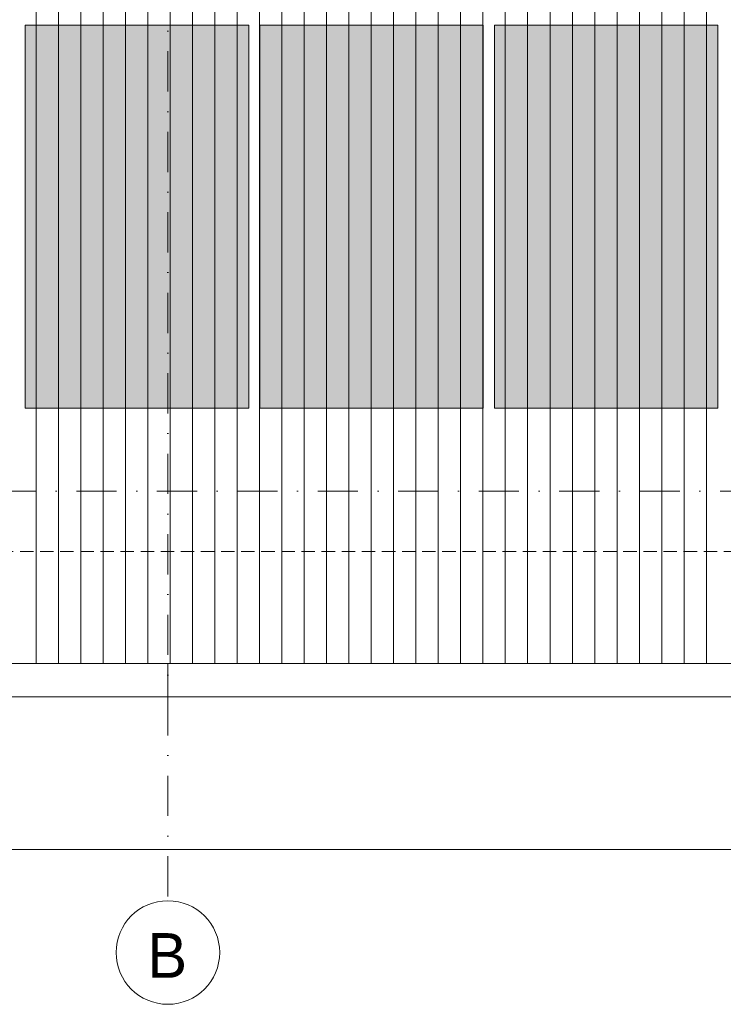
# Model space of a CAD drawing. Header units: millimetres. Extents: x 100377 to 139599, y -1988 to 13993.
# Tile 5 of 53: x 107789 to 110938, y -1988 to 2417. Entities that reach past the tile are written whole.
import ezdxf

# ---------------------------------------------------------------- set-up
doc = ezdxf.new("R2010")
doc.units = ezdxf.units.MM
doc.header["$MEASUREMENT"] = 0
doc.linetypes.add('Kropki i Kreski', pattern=[360, 180, -90, 0, -90])
doc.linetypes.add('Przerywana gęsta', pattern=[90, 60, -30])
for name, color, linetype, lineweight in [('Nowe_0_Nr_pióra__1', 7, 'Continuous', 13), ('Nowe_0_Nr_pióra__2', 251, 'Continuous', 13), ('Nowe_0_Nr_pióra__77', 2, 'Continuous', 15), ('Nowe_299-A Wymiary Opisy_Nr_pióra__1', 7, 'Continuous', 13), ('Nowe_299-A Wymiary Opisy_Nr_pióra__21', 7, 'Continuous', 25), ('Nowe_830-G Teksty Etykiety_Nr_pióra__1', 7, 'Continuous', 13)]:
    doc.layers.add(name, color=color, linetype=linetype, lineweight=lineweight)
doc.layers.add('Nowe_299-A Wymiary Opisy', color=7, linetype='Continuous')
doc.styles.add('STYL_AUTOMATYCZNY_1', font='txt')
doc.dimstyles.new('STYL_AUTOMATYCZNY__2', dxfattribs={"dimtxt": 200, "dimasz": 47.5, "dimexe": 0.18, "dimexo": 300, "dimgap": 0.09, "dimtad": 1, "dimtih": 1, "dimtoh": 1, "dimdec": 0, "dimlfac": 0.1, "dimzin": 0, "dimdsep": 46, "dimtxsty": 'STYL_AUTOMATYCZNY_1', "dimblk": 'ARROWHEAD_2', "dimblk1": 'ARROWHEAD_2', "dimblk2": 'ARROWHEAD_2', "dimcen": 0.09, "dimclrd": 7, "dimclre": 7, "dimclrt": 7, "dimadec": 1, "dimazin": 0, "dimtfac": 1, "dimtdec": 4, "dimtmove": 0, "dimatfit": 3, "dimfxl": 0, "dimtolj": 1, "dimtzin": 0, "dimarcsym": 0})

# ---------------------------------------------------------------- blocks, each defined once
blk = doc.blocks.new('*X2')
at = {"layer": 'Nowe_0_Nr_pióra__2', "color": 251, "linetype": 'Continuous', "lineweight": 13}
for p, q in [((107862.4, 2537), (107862.4, 2287)), ((107862.4, 2537), (107862.4, 2287)), ((107962.4, 2537), (107962.4, 2287)), ((107962.4, 2537), (107962.4, 2287)), ((108062.4, 2537), (108062.4, 2287)), ((108062.4, 2537), (108062.4, 2287)), ((108162.4, 2537), (108162.4, 2287)), ((108162.4, 2537), (108162.4, 2287)), ((108262.4, 2537), (108262.4, 2287)), ((108262.4, 2537), (108262.4, 2287)), ((108362.4, 2537), (108362.4, 2287)), ((108362.4, 2537), (108362.4, 2287)), ((108462.4, 2537), (108462.4, 2287)), ((108462.4, 2537), (108462.4, 2287)), ((108562.4, 2537), (108562.4, 2287)), ((108562.4, 2537), (108562.4, 2287)), ((108662.4, 2537), (108662.4, 2287)), ((108662.4, 2537), (108662.4, 2287)), ((108762.4, 2537), (108762.4, 2287)), ((108762.4, 2537), (108762.4, 2287)), ((108862.4, 2537), (108862.4, 2287)), ((108862.4, 2537), (108862.4, 2287)), ((108962.4, 2537), (108962.4, 2287)), ((108962.4, 2537), (108962.4, 2287)), ((109062.4, 2537), (109062.4, 2287)), ((109062.4, 2537), (109062.4, 2287)), ((109162.4, 2537), (109162.4, 2287)), ((109162.4, 2537), (109162.4, 2287)), ((109262.4, 2537), (109262.4, 2287)), ((109262.4, 2537), (109262.4, 2287)), ((109362.4, 2537), (109362.4, 2287)), ((109362.4, 2537), (109362.4, 2287)), ((109462.4, 2537), (109462.4, 2287)), ((109462.4, 2537), (109462.4, 2287)), ((109562.4, 2537), (109562.4, 2287)), ((109562.4, 2537), (109562.4, 2287)), ((109662.4, 2537), (109662.4, 2287)), ((109662.4, 2537), (109662.4, 2287)), ((109762.4, 2537), (109762.4, 2287)), ((109762.4, 2537), (109762.4, 2287)), ((109862.4, 2537), (109862.4, 2287)), ((109862.4, 2537), (109862.4, 2287)), ((109962.4, 2537), (109962.4, 2287)), ((109962.4, 2537), (109962.4, 2287)), ((110062.4, 2537), (110062.4, 2287)), ((110062.4, 2537), (110062.4, 2287)), ((110162.4, 2537), (110162.4, 2287)), ((110162.4, 2537), (110162.4, 2287)), ((110262.4, 2537), (110262.4, 2287)), ((110262.4, 2537), (110262.4, 2287)), ((110362.4, 2537), (110362.4, 2287)), ((110362.4, 2537), (110362.4, 2287)), ((110462.4, 2537), (110462.4, 2287)), ((110462.4, 2537), (110462.4, 2287)), ((110562.4, 2537), (110562.4, 2287)), ((110562.4, 2537), (110562.4, 2287)), ((110662.4, 2537), (110662.4, 2287)), ((110662.4, 2537), (110662.4, 2287)), ((110762.4, 2537), (110762.4, 2287)), ((110762.4, 2537), (110762.4, 2287)), ((110862.4, 2537), (110862.4, 2287)), ((110862.4, 2537), (110862.4, 2287)), ((107862.4, 2287), (107862.4, 2037)), ((107862.4, 2287), (107862.4, 2037)), ((107962.4, 2287), (107962.4, 2037)), ((107962.4, 2287), (107962.4, 2037)), ((108062.4, 2287), (108062.4, 2037)), ((108062.4, 2287), (108062.4, 2037)), ((108162.4, 2287), (108162.4, 2037)), ((108162.4, 2287), (108162.4, 2037)), ((108262.4, 2287), (108262.4, 2037)), ((108262.4, 2287), (108262.4, 2037)), ((108362.4, 2287), (108362.4, 2037)), ((108362.4, 2287), (108362.4, 2037)), ((108462.4, 2287), (108462.4, 2037)), ((108462.4, 2287), (108462.4, 2037)), ((108562.4, 2287), (108562.4, 2037)), ((108562.4, 2287), (108562.4, 2037)), ((108662.4, 2287), (108662.4, 2037)), ((108662.4, 2287), (108662.4, 2037)), ((108762.4, 2287), (108762.4, 2037)), ((108762.4, 2287), (108762.4, 2037)), ((108862.4, 2287), (108862.4, 2037)), ((108862.4, 2287), (108862.4, 2037)), ((108962.4, 2287), (108962.4, 2037)), ((108962.4, 2287), (108962.4, 2037)), ((109062.4, 2287), (109062.4, 2037)), ((109062.4, 2287), (109062.4, 2037)), ((109162.4, 2287), (109162.4, 2037)), ((109162.4, 2287), (109162.4, 2037)), ((109262.4, 2287), (109262.4, 2037)), ((109262.4, 2287), (109262.4, 2037)), ((109362.4, 2287), (109362.4, 2037)), ((109362.4, 2287), (109362.4, 2037)), ((109462.4, 2287), (109462.4, 2037)), ((109462.4, 2287), (109462.4, 2037)), ((109562.4, 2287), (109562.4, 2037)), ((109562.4, 2287), (109562.4, 2037)), ((109662.4, 2287), (109662.4, 2037)), ((109662.4, 2287), (109662.4, 2037)), ((109762.4, 2287), (109762.4, 2037)), ((109762.4, 2287), (109762.4, 2037)), ((109862.4, 2287), (109862.4, 2037)), ((109862.4, 2287), (109862.4, 2037)), ((109962.4, 2287), (109962.4, 2037)), ((109962.4, 2287), (109962.4, 2037)), ((110062.4, 2287), (110062.4, 2037)), ((110062.4, 2287), (110062.4, 2037)), ((110162.4, 2287), (110162.4, 2037)), ((110162.4, 2287), (110162.4, 2037)), ((110262.4, 2287), (110262.4, 2037)), ((110262.4, 2287), (110262.4, 2037)), ((110362.4, 2287), (110362.4, 2037)), ((110362.4, 2287), (110362.4, 2037)), ((110462.4, 2287), (110462.4, 2037)), ((110462.4, 2287), (110462.4, 2037)), ((110562.4, 2287), (110562.4, 2037)), ((110562.4, 2287), (110562.4, 2037)), ((110662.4, 2287), (110662.4, 2037)), ((110662.4, 2287), (110662.4, 2037)), ((110762.4, 2287), (110762.4, 2037)), ((110762.4, 2287), (110762.4, 2037)), ((110862.4, 2287), (110862.4, 2037)), ((110862.4, 2287), (110862.4, 2037)), ((107862.4, 2037), (107862.4, 1787)), ((107862.4, 2037), (107862.4, 1787)), ((107962.4, 2037), (107962.4, 1787)), ((107962.4, 2037), (107962.4, 1787)), ((108062.4, 2037), (108062.4, 1787)), ((108062.4, 2037), (108062.4, 1787)), ((108162.4, 2037), (108162.4, 1787)), ((108162.4, 2037), (108162.4, 1787)), ((108262.4, 2037), (108262.4, 1787)), ((108262.4, 2037), (108262.4, 1787)), ((108362.4, 2037), (108362.4, 1787)), ((108362.4, 2037), (108362.4, 1787)), ((108462.4, 2037), (108462.4, 1787)), ((108462.4, 2037), (108462.4, 1787)), ((108562.4, 2037), (108562.4, 1787)), ((108562.4, 2037), (108562.4, 1787)), ((108662.4, 2037), (108662.4, 1787)), ((108662.4, 2037), (108662.4, 1787)), ((108762.4, 2037), (108762.4, 1787)), ((108762.4, 2037), (108762.4, 1787)), ((108862.4, 2037), (108862.4, 1787)), ((108862.4, 2037), (108862.4, 1787)), ((108962.4, 2037), (108962.4, 1787)), ((108962.4, 2037), (108962.4, 1787)), ((109062.4, 2037), (109062.4, 1787)), ((109062.4, 2037), (109062.4, 1787)), ((109162.4, 2037), (109162.4, 1787)), ((109162.4, 2037), (109162.4, 1787)), ((109262.4, 2037), (109262.4, 1787)), ((109262.4, 2037), (109262.4, 1787)), ((109362.4, 2037), (109362.4, 1787)), ((109362.4, 2037), (109362.4, 1787)), ((109462.4, 2037), (109462.4, 1787)), ((109462.4, 2037), (109462.4, 1787)), ((109562.4, 2037), (109562.4, 1787)), ((109562.4, 2037), (109562.4, 1787)), ((109662.4, 2037), (109662.4, 1787)), ((109662.4, 2037), (109662.4, 1787)), ((109762.4, 2037), (109762.4, 1787)), ((109762.4, 2037), (109762.4, 1787)), ((109862.4, 2037), (109862.4, 1787)), ((109862.4, 2037), (109862.4, 1787)), ((109962.4, 2037), (109962.4, 1787)), ((109962.4, 2037), (109962.4, 1787)), ((110062.4, 2037), (110062.4, 1787)), ((110062.4, 2037), (110062.4, 1787)), ((110162.4, 2037), (110162.4, 1787)), ((110162.4, 2037), (110162.4, 1787)), ((110262.4, 2037), (110262.4, 1787)), ((110262.4, 2037), (110262.4, 1787)), ((110362.4, 2037), (110362.4, 1787)), ((110362.4, 2037), (110362.4, 1787)), ((110462.4, 2037), (110462.4, 1787)), ((110462.4, 2037), (110462.4, 1787)), ((110562.4, 2037), (110562.4, 1787)), ((110562.4, 2037), (110562.4, 1787)), ((110662.4, 2037), (110662.4, 1787)), ((110662.4, 2037), (110662.4, 1787)), ((110762.4, 2037), (110762.4, 1787)), ((110762.4, 2037), (110762.4, 1787)), ((110862.4, 2037), (110862.4, 1787)), ((110862.4, 2037), (110862.4, 1787)), ((107862.4, 1787), (107862.4, 1537)), ((107862.4, 1787), (107862.4, 1537)), ((107962.4, 1787), (107962.4, 1537)), ((107962.4, 1787), (107962.4, 1537)), ((108062.4, 1787), (108062.4, 1537)), ((108062.4, 1787), (108062.4, 1537)), ((108162.4, 1787), (108162.4, 1537)), ((108162.4, 1787), (108162.4, 1537)), ((108262.4, 1787), (108262.4, 1537)), ((108262.4, 1787), (108262.4, 1537)), ((108362.4, 1787), (108362.4, 1537)), ((108362.4, 1787), (108362.4, 1537)), ((108462.4, 1787), (108462.4, 1537)), ((108462.4, 1787), (108462.4, 1537)), ((108562.4, 1787), (108562.4, 1537)), ((108562.4, 1787), (108562.4, 1537)), ((108662.4, 1787), (108662.4, 1537)), ((108662.4, 1787), (108662.4, 1537)), ((108762.4, 1787), (108762.4, 1537)), ((108762.4, 1787), (108762.4, 1537)), ((108862.4, 1787), (108862.4, 1537)), ((108862.4, 1787), (108862.4, 1537)), ((108962.4, 1787), (108962.4, 1537)), ((108962.4, 1787), (108962.4, 1537)), ((109062.4, 1787), (109062.4, 1537)), ((109062.4, 1787), (109062.4, 1537)), ((109162.4, 1787), (109162.4, 1537)), ((109162.4, 1787), (109162.4, 1537)), ((109262.4, 1787), (109262.4, 1537)), ((109262.4, 1787), (109262.4, 1537)), ((109362.4, 1787), (109362.4, 1537)), ((109362.4, 1787), (109362.4, 1537)), ((109462.4, 1787), (109462.4, 1537)), ((109462.4, 1787), (109462.4, 1537)), ((109562.4, 1787), (109562.4, 1537)), ((109562.4, 1787), (109562.4, 1537)), ((109662.4, 1787), (109662.4, 1537)), ((109662.4, 1787), (109662.4, 1537)), ((109762.4, 1787), (109762.4, 1537)), ((109762.4, 1787), (109762.4, 1537)), ((109862.4, 1787), (109862.4, 1537)), ((109862.4, 1787), (109862.4, 1537)), ((109962.4, 1787), (109962.4, 1537)), ((109962.4, 1787), (109962.4, 1537)), ((110062.4, 1787), (110062.4, 1537)), ((110062.4, 1787), (110062.4, 1537)), ((110162.4, 1787), (110162.4, 1537)), ((110162.4, 1787), (110162.4, 1537)), ((110262.4, 1787), (110262.4, 1537)), ((110262.4, 1787), (110262.4, 1537)), ((110362.4, 1787), (110362.4, 1537)), ((110362.4, 1787), (110362.4, 1537)), ((110462.4, 1787), (110462.4, 1537)), ((110462.4, 1787), (110462.4, 1537)), ((110562.4, 1787), (110562.4, 1537)), ((110562.4, 1787), (110562.4, 1537)), ((110662.4, 1787), (110662.4, 1537)), ((110662.4, 1787), (110662.4, 1537)), ((110762.4, 1787), (110762.4, 1537)), ((110762.4, 1787), (110762.4, 1537)), ((110862.4, 1787), (110862.4, 1537)), ((110862.4, 1787), (110862.4, 1537)), ((107862.4, 1537), (107862.4, 1287)), ((107862.4, 1537), (107862.4, 1287)), ((107962.4, 1537), (107962.4, 1287)), ((107962.4, 1537), (107962.4, 1287)), ((108062.4, 1537), (108062.4, 1287)), ((108062.4, 1537), (108062.4, 1287)), ((108162.4, 1537), (108162.4, 1287)), ((108162.4, 1537), (108162.4, 1287)), ((108262.4, 1537), (108262.4, 1287)), ((108262.4, 1537), (108262.4, 1287)), ((108362.4, 1537), (108362.4, 1287)), ((108362.4, 1537), (108362.4, 1287)), ((108462.4, 1537), (108462.4, 1287)), ((108462.4, 1537), (108462.4, 1287)), ((108562.4, 1537), (108562.4, 1287)), ((108562.4, 1537), (108562.4, 1287)), ((108662.4, 1537), (108662.4, 1287)), ((108662.4, 1537), (108662.4, 1287)), ((108762.4, 1537), (108762.4, 1287)), ((108762.4, 1537), (108762.4, 1287)), ((108862.4, 1537), (108862.4, 1287)), ((108862.4, 1537), (108862.4, 1287)), ((108962.4, 1537), (108962.4, 1287)), ((108962.4, 1537), (108962.4, 1287)), ((109062.4, 1537), (109062.4, 1287)), ((109062.4, 1537), (109062.4, 1287)), ((109162.4, 1537), (109162.4, 1287)), ((109162.4, 1537), (109162.4, 1287)), ((109262.4, 1537), (109262.4, 1287)), ((109262.4, 1537), (109262.4, 1287)), ((109362.4, 1537), (109362.4, 1287)), ((109362.4, 1537), (109362.4, 1287)), ((109462.4, 1537), (109462.4, 1287)), ((109462.4, 1537), (109462.4, 1287)), ((109562.4, 1537), (109562.4, 1287)), ((109562.4, 1537), (109562.4, 1287)), ((109662.4, 1537), (109662.4, 1287)), ((109662.4, 1537), (109662.4, 1287)), ((109762.4, 1537), (109762.4, 1287)), ((109762.4, 1537), (109762.4, 1287)), ((109862.4, 1537), (109862.4, 1287)), ((109862.4, 1537), (109862.4, 1287)), ((109962.4, 1537), (109962.4, 1287)), ((109962.4, 1537), (109962.4, 1287)), ((110062.4, 1537), (110062.4, 1287)), ((110062.4, 1537), (110062.4, 1287)), ((110162.4, 1537), (110162.4, 1287)), ((110162.4, 1537), (110162.4, 1287)), ((110262.4, 1537), (110262.4, 1287)), ((110262.4, 1537), (110262.4, 1287)), ((110362.4, 1537), (110362.4, 1287)), ((110362.4, 1537), (110362.4, 1287)), ((110462.4, 1537), (110462.4, 1287)), ((110462.4, 1537), (110462.4, 1287)), ((110562.4, 1537), (110562.4, 1287)), ((110562.4, 1537), (110562.4, 1287)), ((110662.4, 1537), (110662.4, 1287)), ((110662.4, 1537), (110662.4, 1287)), ((110762.4, 1537), (110762.4, 1287)), ((110762.4, 1537), (110762.4, 1287)), ((110862.4, 1537), (110862.4, 1287)), ((110862.4, 1537), (110862.4, 1287)), ((107862.4, 1287), (107862.4, 1037)), ((107862.4, 1287), (107862.4, 1037)), ((107962.4, 1287), (107962.4, 1037)), ((107962.4, 1287), (107962.4, 1037)), ((108062.4, 1287), (108062.4, 1037)), ((108062.4, 1287), (108062.4, 1037)), ((108162.4, 1287), (108162.4, 1037)), ((108162.4, 1287), (108162.4, 1037)), ((108262.4, 1287), (108262.4, 1037)), ((108262.4, 1287), (108262.4, 1037)), ((108362.4, 1287), (108362.4, 1037)), ((108362.4, 1287), (108362.4, 1037)), ((108462.4, 1287), (108462.4, 1037)), ((108462.4, 1287), (108462.4, 1037)), ((108562.4, 1287), (108562.4, 1037)), ((108562.4, 1287), (108562.4, 1037)), ((108662.4, 1287), (108662.4, 1037)), ((108662.4, 1287), (108662.4, 1037)), ((108762.4, 1287), (108762.4, 1037)), ((108762.4, 1287), (108762.4, 1037)), ((108862.4, 1287), (108862.4, 1037)), ((108862.4, 1287), (108862.4, 1037)), ((108962.4, 1287), (108962.4, 1037)), ((108962.4, 1287), (108962.4, 1037)), ((109062.4, 1287), (109062.4, 1037)), ((109062.4, 1287), (109062.4, 1037)), ((109162.4, 1287), (109162.4, 1037)), ((109162.4, 1287), (109162.4, 1037)), ((109262.4, 1287), (109262.4, 1037)), ((109262.4, 1287), (109262.4, 1037)), ((109362.4, 1287), (109362.4, 1037)), ((109362.4, 1287), (109362.4, 1037)), ((109462.4, 1287), (109462.4, 1037)), ((109462.4, 1287), (109462.4, 1037)), ((109562.4, 1287), (109562.4, 1037)), ((109562.4, 1287), (109562.4, 1037)), ((109662.4, 1287), (109662.4, 1037)), ((109662.4, 1287), (109662.4, 1037)), ((109762.4, 1287), (109762.4, 1037)), ((109762.4, 1287), (109762.4, 1037)), ((109862.4, 1287), (109862.4, 1037)), ((109862.4, 1287), (109862.4, 1037)), ((109962.4, 1287), (109962.4, 1037)), ((109962.4, 1287), (109962.4, 1037)), ((110062.4, 1287), (110062.4, 1037)), ((110062.4, 1287), (110062.4, 1037)), ((110162.4, 1287), (110162.4, 1037)), ((110162.4, 1287), (110162.4, 1037)), ((110262.4, 1287), (110262.4, 1037)), ((110262.4, 1287), (110262.4, 1037)), ((110362.4, 1287), (110362.4, 1037)), ((110362.4, 1287), (110362.4, 1037)), ((110462.4, 1287), (110462.4, 1037)), ((110462.4, 1287), (110462.4, 1037)), ((110562.4, 1287), (110562.4, 1037)), ((110562.4, 1287), (110562.4, 1037)), ((110662.4, 1287), (110662.4, 1037)), ((110662.4, 1287), (110662.4, 1037)), ((110762.4, 1287), (110762.4, 1037)), ((110762.4, 1287), (110762.4, 1037)), ((110862.4, 1287), (110862.4, 1037)), ((110862.4, 1287), (110862.4, 1037)), ((107862.4, 1037), (107862.4, 787)), ((107862.4, 1037), (107862.4, 787)), ((107962.4, 1037), (107962.4, 787)), ((107962.4, 1037), (107962.4, 787)), ((108062.4, 1037), (108062.4, 787)), ((108062.4, 1037), (108062.4, 787)), ((108162.4, 1037), (108162.4, 787)), ((108162.4, 1037), (108162.4, 787)), ((108262.4, 1037), (108262.4, 787)), ((108262.4, 1037), (108262.4, 787)), ((108362.4, 1037), (108362.4, 787)), ((108362.4, 1037), (108362.4, 787)), ((108462.4, 1037), (108462.4, 787)), ((108462.4, 1037), (108462.4, 787)), ((108562.4, 1037), (108562.4, 787)), ((108562.4, 1037), (108562.4, 787)), ((108662.4, 1037), (108662.4, 787)), ((108662.4, 1037), (108662.4, 787)), ((108762.4, 1037), (108762.4, 787)), ((108762.4, 1037), (108762.4, 787)), ((108862.4, 1037), (108862.4, 787)), ((108862.4, 1037), (108862.4, 787)), ((108962.4, 1037), (108962.4, 787)), ((108962.4, 1037), (108962.4, 787)), ((109062.4, 1037), (109062.4, 787)), ((109062.4, 1037), (109062.4, 787)), ((109162.4, 1037), (109162.4, 787)), ((109162.4, 1037), (109162.4, 787)), ((109262.4, 1037), (109262.4, 787)), ((109262.4, 1037), (109262.4, 787)), ((109362.4, 1037), (109362.4, 787)), ((109362.4, 1037), (109362.4, 787)), ((109462.4, 1037), (109462.4, 787)), ((109462.4, 1037), (109462.4, 787)), ((109562.4, 1037), (109562.4, 787)), ((109562.4, 1037), (109562.4, 787)), ((109662.4, 1037), (109662.4, 787)), ((109662.4, 1037), (109662.4, 787)), ((109762.4, 1037), (109762.4, 787)), ((109762.4, 1037), (109762.4, 787)), ((109862.4, 1037), (109862.4, 787)), ((109862.4, 1037), (109862.4, 787)), ((109962.4, 1037), (109962.4, 787)), ((109962.4, 1037), (109962.4, 787)), ((110062.4, 1037), (110062.4, 787)), ((110062.4, 1037), (110062.4, 787)), ((110162.4, 1037), (110162.4, 787)), ((110162.4, 1037), (110162.4, 787)), ((110262.4, 1037), (110262.4, 787)), ((110262.4, 1037), (110262.4, 787)), ((110362.4, 1037), (110362.4, 787)), ((110362.4, 1037), (110362.4, 787)), ((110462.4, 1037), (110462.4, 787)), ((110462.4, 1037), (110462.4, 787)), ((110562.4, 1037), (110562.4, 787)), ((110562.4, 1037), (110562.4, 787)), ((110662.4, 1037), (110662.4, 787)), ((110662.4, 1037), (110662.4, 787)), ((110762.4, 1037), (110762.4, 787)), ((110762.4, 1037), (110762.4, 787)), ((110862.4, 1037), (110862.4, 787)), ((110862.4, 1037), (110862.4, 787)), ((107862.4, 787), (107862.4, 537)), ((107862.4, 787), (107862.4, 537)), ((107962.4, 787), (107962.4, 537)), ((107962.4, 787), (107962.4, 537)), ((108062.4, 787), (108062.4, 537)), ((108062.4, 787), (108062.4, 537)), ((108162.4, 787), (108162.4, 537)), ((108162.4, 787), (108162.4, 537)), ((108262.4, 787), (108262.4, 537)), ((108262.4, 787), (108262.4, 537)), ((108362.4, 787), (108362.4, 537)), ((108362.4, 787), (108362.4, 537)), ((108462.4, 787), (108462.4, 537)), ((108462.4, 787), (108462.4, 537)), ((108562.4, 787), (108562.4, 537)), ((108562.4, 787), (108562.4, 537)), ((108662.4, 787), (108662.4, 537)), ((108662.4, 787), (108662.4, 537)), ((108762.4, 787), (108762.4, 537)), ((108762.4, 787), (108762.4, 537)), ((108862.4, 787), (108862.4, 537)), ((108862.4, 787), (108862.4, 537)), ((108962.4, 787), (108962.4, 537)), ((108962.4, 787), (108962.4, 537)), ((109062.4, 787), (109062.4, 537)), ((109062.4, 787), (109062.4, 537)), ((109162.4, 787), (109162.4, 537)), ((109162.4, 787), (109162.4, 537)), ((109262.4, 787), (109262.4, 537)), ((109262.4, 787), (109262.4, 537)), ((109362.4, 787), (109362.4, 537)), ((109362.4, 787), (109362.4, 537)), ((109462.4, 787), (109462.4, 537)), ((109462.4, 787), (109462.4, 537)), ((109562.4, 787), (109562.4, 537)), ((109562.4, 787), (109562.4, 537)), ((109662.4, 787), (109662.4, 537)), ((109662.4, 787), (109662.4, 537)), ((109762.4, 787), (109762.4, 537)), ((109762.4, 787), (109762.4, 537)), ((109862.4, 787), (109862.4, 537)), ((109862.4, 787), (109862.4, 537)), ((109962.4, 787), (109962.4, 537)), ((109962.4, 787), (109962.4, 537)), ((110062.4, 787), (110062.4, 537)), ((110062.4, 787), (110062.4, 537)), ((110162.4, 787), (110162.4, 537)), ((110162.4, 787), (110162.4, 537)), ((110262.4, 787), (110262.4, 537)), ((110262.4, 787), (110262.4, 537)), ((110362.4, 787), (110362.4, 537)), ((110362.4, 787), (110362.4, 537)), ((110462.4, 787), (110462.4, 537)), ((110462.4, 787), (110462.4, 537)), ((110562.4, 787), (110562.4, 537)), ((110562.4, 787), (110562.4, 537)), ((110662.4, 787), (110662.4, 537)), ((110662.4, 787), (110662.4, 537)), ((110762.4, 787), (110762.4, 537)), ((110762.4, 787), (110762.4, 537)), ((110862.4, 787), (110862.4, 537)), ((110862.4, 787), (110862.4, 537)), ((107862.4, 537), (107862.4, 287)), ((107862.4, 537), (107862.4, 287)), ((107962.4, 537), (107962.4, 287)), ((107962.4, 537), (107962.4, 287)), ((108062.4, 537), (108062.4, 287)), ((108062.4, 537), (108062.4, 287)), ((108162.4, 537), (108162.4, 287)), ((108162.4, 537), (108162.4, 287)), ((108262.4, 537), (108262.4, 287)), ((108262.4, 537), (108262.4, 287)), ((108362.4, 537), (108362.4, 287)), ((108362.4, 537), (108362.4, 287)), ((108462.4, 537), (108462.4, 287)), ((108462.4, 537), (108462.4, 287)), ((108562.4, 537), (108562.4, 287)), ((108562.4, 537), (108562.4, 287)), ((108662.4, 537), (108662.4, 287)), ((108662.4, 537), (108662.4, 287)), ((108762.4, 537), (108762.4, 287)), ((108762.4, 537), (108762.4, 287)), ((108862.4, 537), (108862.4, 287)), ((108862.4, 537), (108862.4, 287)), ((108962.4, 537), (108962.4, 287)), ((108962.4, 537), (108962.4, 287)), ((109062.4, 537), (109062.4, 287)), ((109062.4, 537), (109062.4, 287)), ((109162.4, 537), (109162.4, 287)), ((109162.4, 537), (109162.4, 287)), ((109262.4, 537), (109262.4, 287)), ((109262.4, 537), (109262.4, 287)), ((109362.4, 537), (109362.4, 287)), ((109362.4, 537), (109362.4, 287)), ((109462.4, 537), (109462.4, 287)), ((109462.4, 537), (109462.4, 287)), ((109562.4, 537), (109562.4, 287)), ((109562.4, 537), (109562.4, 287)), ((109662.4, 537), (109662.4, 287)), ((109662.4, 537), (109662.4, 287)), ((109762.4, 537), (109762.4, 287)), ((109762.4, 537), (109762.4, 287)), ((109862.4, 537), (109862.4, 287)), ((109862.4, 537), (109862.4, 287)), ((109962.4, 537), (109962.4, 287)), ((109962.4, 537), (109962.4, 287)), ((110062.4, 537), (110062.4, 287)), ((110062.4, 537), (110062.4, 287)), ((110162.4, 537), (110162.4, 287)), ((110162.4, 537), (110162.4, 287)), ((110262.4, 537), (110262.4, 287)), ((110262.4, 537), (110262.4, 287)), ((110362.4, 537), (110362.4, 287)), ((110362.4, 537), (110362.4, 287)), ((110462.4, 537), (110462.4, 287)), ((110462.4, 537), (110462.4, 287)), ((110562.4, 537), (110562.4, 287)), ((110562.4, 537), (110562.4, 287)), ((110662.4, 537), (110662.4, 287)), ((110662.4, 537), (110662.4, 287)), ((110762.4, 537), (110762.4, 287)), ((110762.4, 537), (110762.4, 287)), ((110862.4, 537), (110862.4, 287)), ((110862.4, 537), (110862.4, 287)), ((107862.4, 287), (107862.4, 37)), ((107862.4, 287), (107862.4, 37)), ((107962.4, 287), (107962.4, 37)), ((107962.4, 287), (107962.4, 37)), ((108062.4, 287), (108062.4, 37)), ((108062.4, 287), (108062.4, 37)), ((108162.4, 287), (108162.4, 37)), ((108162.4, 287), (108162.4, 37)), ((108262.4, 287), (108262.4, 37)), ((108262.4, 287), (108262.4, 37)), ((108362.4, 287), (108362.4, 37)), ((108362.4, 287), (108362.4, 37)), ((108462.4, 287), (108462.4, 37)), ((108462.4, 287), (108462.4, 37)), ((108562.4, 287), (108562.4, 37)), ((108562.4, 287), (108562.4, 37)), ((108662.4, 287), (108662.4, 37)), ((108662.4, 287), (108662.4, 37)), ((108762.4, 287), (108762.4, 37)), ((108762.4, 287), (108762.4, 37)), ((108862.4, 287), (108862.4, 37)), ((108862.4, 287), (108862.4, 37)), ((108962.4, 287), (108962.4, 37)), ((108962.4, 287), (108962.4, 37)), ((109062.4, 287), (109062.4, 37)), ((109062.4, 287), (109062.4, 37)), ((109162.4, 287), (109162.4, 37)), ((109162.4, 287), (109162.4, 37)), ((109262.4, 287), (109262.4, 37)), ((109262.4, 287), (109262.4, 37)), ((109362.4, 287), (109362.4, 37)), ((109362.4, 287), (109362.4, 37)), ((109462.4, 287), (109462.4, 37)), ((109462.4, 287), (109462.4, 37)), ((109562.4, 287), (109562.4, 37)), ((109562.4, 287), (109562.4, 37)), ((109662.4, 287), (109662.4, 37)), ((109662.4, 287), (109662.4, 37)), ((109762.4, 287), (109762.4, 37)), ((109762.4, 287), (109762.4, 37)), ((109862.4, 287), (109862.4, 37)), ((109862.4, 287), (109862.4, 37)), ((109962.4, 287), (109962.4, 37)), ((109962.4, 287), (109962.4, 37)), ((110062.4, 287), (110062.4, 37)), ((110062.4, 287), (110062.4, 37)), ((110162.4, 287), (110162.4, 37)), ((110162.4, 287), (110162.4, 37)), ((110262.4, 287), (110262.4, 37)), ((110262.4, 287), (110262.4, 37)), ((110362.4, 287), (110362.4, 37)), ((110362.4, 287), (110362.4, 37)), ((110462.4, 287), (110462.4, 37)), ((110462.4, 287), (110462.4, 37)), ((110562.4, 287), (110562.4, 37)), ((110562.4, 287), (110562.4, 37)), ((110662.4, 287), (110662.4, 37)), ((110662.4, 287), (110662.4, 37)), ((110762.4, 287), (110762.4, 37)), ((110762.4, 287), (110762.4, 37)), ((110862.4, 287), (110862.4, 37)), ((110862.4, 287), (110862.4, 37)), ((107862.4, 37), (107862.4, -213)), ((107862.4, 37), (107862.4, -213)), ((107962.4, 37), (107962.4, -213)), ((107962.4, 37), (107962.4, -213)), ((108062.4, 37), (108062.4, -213)), ((108062.4, 37), (108062.4, -213)), ((108162.4, 37), (108162.4, -213)), ((108162.4, 37), (108162.4, -213)), ((108262.4, 37), (108262.4, -213)), ((108262.4, 37), (108262.4, -213)), ((108362.4, 37), (108362.4, -213)), ((108362.4, 37), (108362.4, -213)), ((108462.4, 37), (108462.4, -213)), ((108462.4, 37), (108462.4, -213)), ((108562.4, 37), (108562.4, -213)), ((108562.4, 37), (108562.4, -213)), ((108662.4, 37), (108662.4, -213)), ((108662.4, 37), (108662.4, -213)), ((108762.4, 37), (108762.4, -213)), ((108762.4, 37), (108762.4, -213)), ((108862.4, 37), (108862.4, -213)), ((108862.4, 37), (108862.4, -213)), ((108962.4, 37), (108962.4, -213)), ((108962.4, 37), (108962.4, -213)), ((109062.4, 37), (109062.4, -213)), ((109062.4, 37), (109062.4, -213)), ((109162.4, 37), (109162.4, -213)), ((109162.4, 37), (109162.4, -213)), ((109262.4, 37), (109262.4, -213)), ((109262.4, 37), (109262.4, -213)), ((109362.4, 37), (109362.4, -213)), ((109362.4, 37), (109362.4, -213)), ((109462.4, 37), (109462.4, -213)), ((109462.4, 37), (109462.4, -213)), ((109562.4, 37), (109562.4, -213)), ((109562.4, 37), (109562.4, -213)), ((109662.4, 37), (109662.4, -213)), ((109662.4, 37), (109662.4, -213)), ((109762.4, 37), (109762.4, -213)), ((109762.4, 37), (109762.4, -213)), ((109862.4, 37), (109862.4, -213)), ((109862.4, 37), (109862.4, -213)), ((109962.4, 37), (109962.4, -213)), ((109962.4, 37), (109962.4, -213)), ((110062.4, 37), (110062.4, -213)), ((110062.4, 37), (110062.4, -213)), ((110162.4, 37), (110162.4, -213)), ((110162.4, 37), (110162.4, -213)), ((110262.4, 37), (110262.4, -213)), ((110262.4, 37), (110262.4, -213)), ((110362.4, 37), (110362.4, -213)), ((110362.4, 37), (110362.4, -213)), ((110462.4, 37), (110462.4, -213)), ((110462.4, 37), (110462.4, -213)), ((110562.4, 37), (110562.4, -213)), ((110562.4, 37), (110562.4, -213)), ((110662.4, 37), (110662.4, -213)), ((110662.4, 37), (110662.4, -213)), ((110762.4, 37), (110762.4, -213)), ((110762.4, 37), (110762.4, -213)), ((110862.4, 37), (110862.4, -213)), ((110862.4, 37), (110862.4, -213)), ((107862.4, -213), (107862.4, -463)), ((107862.4, -213), (107862.4, -463)), ((107962.4, -213), (107962.4, -463)), ((107962.4, -213), (107962.4, -463)), ((108062.4, -213), (108062.4, -463)), ((108062.4, -213), (108062.4, -463)), ((108162.4, -213), (108162.4, -463)), ((108162.4, -213), (108162.4, -463)), ((108262.4, -213), (108262.4, -463)), ((108262.4, -213), (108262.4, -463)), ((108362.4, -213), (108362.4, -463)), ((108362.4, -213), (108362.4, -463)), ((108462.4, -213), (108462.4, -463)), ((108462.4, -213), (108462.4, -463)), ((108562.4, -213), (108562.4, -463)), ((108562.4, -213), (108562.4, -463)), ((108662.4, -213), (108662.4, -463)), ((108662.4, -213), (108662.4, -463)), ((108762.4, -213), (108762.4, -463)), ((108762.4, -213), (108762.4, -463)), ((108862.4, -213), (108862.4, -463)), ((108862.4, -213), (108862.4, -463)), ((108962.4, -213), (108962.4, -463)), ((108962.4, -213), (108962.4, -463)), ((109062.4, -213), (109062.4, -463)), ((109062.4, -213), (109062.4, -463)), ((109162.4, -213), (109162.4, -463)), ((109162.4, -213), (109162.4, -463)), ((109262.4, -213), (109262.4, -463)), ((109262.4, -213), (109262.4, -463)), ((109362.4, -213), (109362.4, -463)), ((109362.4, -213), (109362.4, -463)), ((109462.4, -213), (109462.4, -463)), ((109462.4, -213), (109462.4, -463)), ((109562.4, -213), (109562.4, -463)), ((109562.4, -213), (109562.4, -463)), ((109662.4, -213), (109662.4, -463)), ((109662.4, -213), (109662.4, -463)), ((109762.4, -213), (109762.4, -463)), ((109762.4, -213), (109762.4, -463)), ((109862.4, -213), (109862.4, -463)), ((109862.4, -213), (109862.4, -463)), ((109962.4, -213), (109962.4, -463)), ((109962.4, -213), (109962.4, -463)), ((110062.4, -213), (110062.4, -463)), ((110062.4, -213), (110062.4, -463)), ((110162.4, -213), (110162.4, -463)), ((110162.4, -213), (110162.4, -463)), ((110262.4, -213), (110262.4, -463)), ((110262.4, -213), (110262.4, -463)), ((110362.4, -213), (110362.4, -463)), ((110362.4, -213), (110362.4, -463)), ((110462.4, -213), (110462.4, -463)), ((110462.4, -213), (110462.4, -463)), ((110562.4, -213), (110562.4, -463)), ((110562.4, -213), (110562.4, -463)), ((110662.4, -213), (110662.4, -463)), ((110662.4, -213), (110662.4, -463)), ((110762.4, -213), (110762.4, -463)), ((110762.4, -213), (110762.4, -463)), ((110862.4, -213), (110862.4, -463)), ((110862.4, -213), (110862.4, -463))]:
    blk.add_line(p, q, dxfattribs=at)
blk = doc.blocks.new('Wypełnienie_1_1', base_point=(0, 0))
at = {"layer": 'Nowe_0_Nr_pióra__2', "color": 251, "linetype": 'Continuous', "lineweight": 13}
blk.add_blockref('*X2', (0, 0), dxfattribs=at)
blk = doc.blocks.new('*D20')
at = {"layer": 'Nowe_299-A Wymiary Opisy_Nr_pióra__1', "color": 7, "linetype": 'Continuous', "lineweight": 13}
for p, q in [((102464.4, -1342.1), (102464.4, -263)), ((137460.4, -1342.1), (137460.4, -263)), ((102433.8, -1295.2), (102464.4, -1295.2)), ((102464.4, -1295.2), (137460.4, -1295.2)), ((137460.4, -1295.2), (137491, -1295.2))]:
    blk.add_line(p, q, dxfattribs=at)
at = {"layer": 'Nowe_299-A Wymiary Opisy_Nr_pióra__21', "color": 7, "linetype": 'Continuous', "lineweight": 25}
for p, q in [((102482.4, -1264), (102446.4, -1326.5)), ((137442.4, -1326.5), (137478.4, -1264))]:
    blk.add_line(p, q, dxfattribs=at)
at = {"layer": 'Nowe_299-A Wymiary Opisy_Nr_pióra__1', "color": 7, "lineweight": 13, "insert": (119620.5, -1255.2), "char_height": 200, "attachment_point": 7, "style": 'STYL_AUTOMATYCZNY_1'}
blk.add_mtext('{\\A1;3\xa0500}', dxfattribs=at)
blk = doc.blocks.new('ARROWHEAD_2')
at = {"color": 0, "linetype": 'Continuous', "lineweight": 0}
for p, q in [((0, 0), (-1, 0)), ((-0.378, -0.655), (0.378, 0.655))]:
    blk.add_line(p, q, dxfattribs=at)

msp = doc.modelspace()

# ---------------------------------------------------------------- hatches: boundary and pattern name
at = {"layer": 'Nowe_0_Nr_pióra__77', "linetype": 'Continuous', "lineweight": 0}
for points in [[(107813.9, 2392), (107813.9, 1316.8), (107813.9, 692), (107813.9, 678.4), (108813.8, 678.4), (108813.8, 1316.8), (108813.8, 2392)], [(108863.8, 2392), (108863.8, 1316.8), (108863.8, 692), (108863.8, 678.4), (109863.8, 678.4), (109863.8, 1316.8), (109863.8, 2392)], [(109913.8, 2392), (109913.8, 1316.8), (109913.8, 692), (109913.8, 678.4), (110913.7, 678.4), (110913.7, 1316.8), (110913.7, 2392)]]:
    msp.add_hatch(color=54, dxfattribs=at).paths.add_polyline_path(points)

# ---------------------------------------------------------------- linework, layer by layer
at = {"layer": 'Nowe_0_Nr_pióra__1', "color": 7, "linetype": 'Kropki i Kreski', "lineweight": 13}
for points in [[(108452.4, 13438.6), (108452.4, -1524.9)], [(100840.7, 307), (139132.9, 307)]]:
    msp.add_lwpolyline(points, dxfattribs=at)
at = {"layer": 'Nowe_0_Nr_pióra__1', "color": 7, "linetype": 'Przerywana gęsta', "lineweight": 13}
msp.add_lwpolyline([(137460.4, 37), (102464.4, 37), (102464.4, 12037), (137460.4, 12037)], close=True, dxfattribs=at)
at = {"layer": 'Nowe_0_Nr_pióra__1', "color": 7, "linetype": 'Continuous', "lineweight": 13}
for points in [[(137460.4, 6037), (137960.4, 6037), (137960.4, 37), (137960.4, -463), (102464.4, -463), (101964.4, -463), (101964.4, 6037), (102464.4, 6037)], [(101964.4, -463), (101964.4, -613), (137960.4, -613), (137960.4, -463)], [(108452.4, -463), (108452.4, -613)]]:
    msp.add_lwpolyline(points, dxfattribs=at)
at = {"layer": 'Nowe_0_Nr_pióra__1', "color": 7, "linetype": 'Continuous', "lineweight": 13, "flags": 128}
for points in [[(107813.9, 2392), (107813.9, 1316.8), (107813.9, 692), (107813.9, 678.4), (108813.8, 678.4), (108813.8, 1316.8), (108813.8, 2392)], [(108863.8, 2392), (108863.8, 1316.8), (108863.8, 692), (108863.8, 678.4), (109863.8, 678.4), (109863.8, 1316.8), (109863.8, 2392)], [(109913.8, 2392), (109913.8, 1316.8), (109913.8, 692), (109913.8, 678.4), (110913.7, 678.4), (110913.7, 1316.8), (110913.7, 2392)]]:
    msp.add_lwpolyline(points, close=True, dxfattribs=at)
at = {"layer": 'Nowe_0_Nr_pióra__1', "color": 7, "linetype": 'Continuous', "lineweight": 13}
msp.add_circle((108452.4, -1756.6), 231.7, dxfattribs=at)

# ---------------------------------------------------------------- block references
at = {"layer": 'Nowe_0_Nr_pióra__2', "color": 251, "linetype": 'Continuous', "lineweight": 13}
msp.add_blockref('Wypełnienie_1_1', (0, 0), dxfattribs=at)

# ---------------------------------------------------------------- texts
at = {"layer": 'Nowe_830-G Teksty Etykiety_Nr_pióra__1', "color": 7, "linetype": 'Continuous', "lineweight": 13, "insert": (108360, -1669.7), "char_height": 200, "attachment_point": 1, "style": 'STYL_AUTOMATYCZNY_1'}
msp.add_mtext('{\\A1;B}', dxfattribs=at)

# ---------------------------------------------------------------- dimensions: what is measured, and where the dimension line sits
at = {"layer": 'Nowe_299-A Wymiary Opisy', "color": 7, "linetype": 'Continuous', "lineweight": 13}
dim = msp.add_linear_dim(base=(137460.4, -1295.2), p1=(102464.4, 37), p2=(137460.4, 37), dimstyle='STYL_AUTOMATYCZNY__2', dxfattribs=at)
dim.commit()
dim.dimension.update_dxf_attribs({"geometry": '*D20', "text_midpoint": (119964, -1155.2), "dimtype": 160})

doc.saveas('drawing.dxf')
